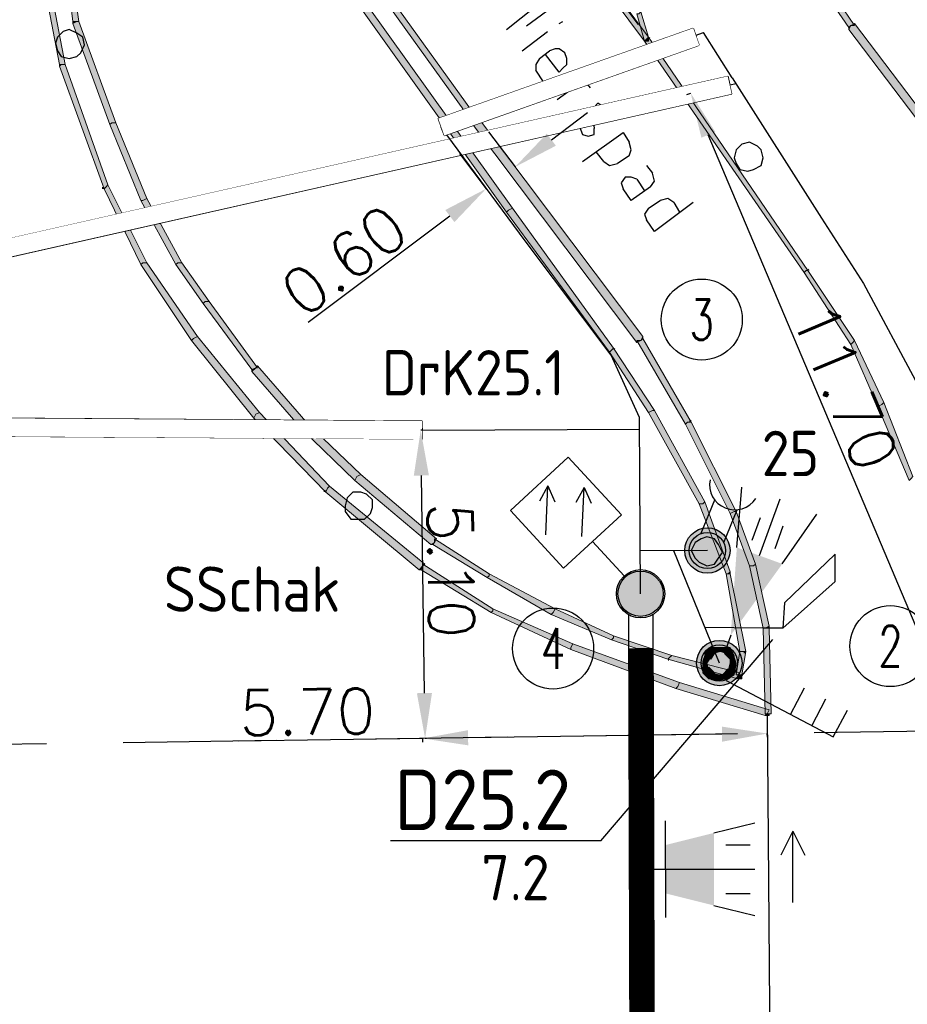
# Model space of a CAD drawing. Header units: millimetres. Extents: x -27 to 2301, y -256 to 766.
# Tile 57 of 97: x 243 to 258, y 85 to 101. Entities that reach past the tile are written whole.
import ezdxf
from ezdxf.enums import TextEntityAlignment as Align

# ---------------------------------------------------------------- set-up
doc = ezdxf.new("R2010")
doc.units = ezdxf.units.MM
doc.set_wipeout_variables(frame=1)
doc.linetypes.add('DASHED', pattern=[19.05, 12.7, -6.35])
doc.linetypes.add('LIJN1-1', pattern=[2, 1, -1])
for name, color, linetype in [('SIV-ONDERGROND-ALG', 251, 'Continuous'), ('SIV-TEKST-035', 2, 'Continuous'), ('SIV-VRI-DETECTIE', 4, 'Continuous'), ('SIV-VRI-KABEL', 3, 'Continuous'), ('SIV-VRI-LUSUITSLIJPER', 7, 'Continuous'), ('SIV-VRI-MAATVOERING', 7, 'Continuous'), ('SIV-VRI-MANTELBUIS', 1, 'Continuous'), ('SIV-VRI-WEGMEUBILAIR', 7, 'Continuous'), ('WEG-XX-TEKST25', 2, 'Continuous')]:
    doc.layers.add(name, color=color, linetype=linetype)
doc.styles.add('ISO', font='ISO.shx')
doc.styles.add('ROMANS', font='romans.shx', dxfattribs={"width": 0.7})
doc.styles.get("Standard").update_dxf_attribs({"font": 'txt.shx'})
doc.dimstyles.get("Standard").update_dxf_attribs({"dimtxt": 0.18, "dimasz": 0.18, "dimexe": 0.18, "dimexo": 0.0625, "dimgap": 0.09, "dimtad": 0, "dimtih": 1, "dimtoh": 1, "dimzin": 0, "dimdsep": 46, "dimtxsty": 'Standard', "dimcen": 0.09, "dimadec": 0, "dimazin": 0, "dimtfac": 1, "dimtofl": 0, "dimtmove": 0, "dimatfit": 3, "dimfxl": 1, "dimtolj": 1, "dimtzin": 0, "dimarcsym": 0})

# ---------------------------------------------------------------- blocks, each defined once
blk = doc.blocks.new('161')
blk.add_circle((0, 0), 750)
at = {"style": 'ROMANS', "width": 0.7}
blk.add_attdef('MASTNR', text='', height=750, dxfattribs=at).set_placement((0, 0), align=Align.MIDDLE)
blk = doc.blocks.new('*U10')
at = {"color": 0}
for points in [[(0.346, 0.2), (18.55, 0.2)], [(0.346, -0.2), (18.55, -0.2)]]:
    blk.add_lwpolyline(points, dxfattribs=at)
at = {"color": 0, "linetype": 'LIJN1-1', "ltscale": 0.9, "const_width": 0.4}
blk.add_lwpolyline([(0.9, 0), (17.997, 0)], dxfattribs=at)
at = {"color": 0}
blk.add_circle((0, 0), 0.4, dxfattribs=at)
blk = doc.blocks.new('MAST')
at = {"layer": 'SIV-VRI-WEGMEUBILAIR'}
blk.add_circle((0, 0), 0.3, dxfattribs=at)
blk = doc.blocks.new('DRKM')
at = {"layer": 'SIV-VRI-WEGMEUBILAIR'}
for p, q in [((0.225, 0.203), (0.823, 0.203)), ((0.225, -0.205), (0.811, -0.205))]:
    blk.add_line(p, q, dxfattribs=at)
blk.add_circle((0, 0), 0.3, dxfattribs=at)
blk.add_arc((1.179, -0.011), 0.416, 101.0729, 258.884, dxfattribs=at)
blk = doc.blocks.new('20LNT')
at = {"layer": 'SIV-VRI-WEGMEUBILAIR'}
for p, q in [((1.597, 0.4), (2.563, 0.659)), ((1.797, 0.2), (2.197, 0.2)), ((0.197, 0), (0, 0)), ((1.597, 0), (2.597, 0)), ((1.797, -0.2), (2.197, -0.2)), ((1.597, -0.4), (2.563, -0.659))]:
    blk.add_line(p, q, dxfattribs=at)
blk.add_solid([(0.197, 0), (1.597, 0.4), (1.597, -0.4)], dxfattribs=at)
blk = doc.blocks.new('SECLNT')
at = {"layer": 'SIV-VRI-WEGMEUBILAIR'}
for p, q in [((1.2, 0), (1.2, 0.5)), ((1.6, 0), (1.6, 0.5)), ((2, 0), (2, 0.5)), ((0, 0), (2, 0))]:
    blk.add_line(p, q, dxfattribs=at)
blk = doc.blocks.new('30LNTSRA')
at = {"layer": 'SIV-VRI-WEGMEUBILAIR'}
for p, q in [((0.2, 0), (0.2, 0.8)), ((1, 0.6), (1.679, 0.769)), ((2.305, 0.628), (2.105, 0.23)), ((2.305, 0.628), (2.505, 0.23)), ((2.305, -0.552), (2.305, 0.607)), ((1.2, 0.4), (1.6, 0.4)), ((0, 0), (1.675, 0)), ((0.2, 0), (0.2, -0.8)), ((1.2, -0.4), (1.6, -0.4)), ((1, -0.6), (1.679, -0.769))]:
    blk.add_line(p, q, dxfattribs=at)
blk.add_solid([(0.2, 0.4), (0.2, -0.4), (1, 0.6), (1, -0.6)], dxfattribs=at)
blk = doc.blocks.new('SSCHAK')
at = {"layer": 'SIV-VRI-WEGMEUBILAIR'}
for p, q in [((0.774, 0.65), (2.074, 0.65)), ((0.774, -0.65), (0.774, 0.65)), ((1.377, 0.494), (1.952, -0.082)), ((2.074, -0.65), (2.074, 0.65)), ((1.952, -0.082), (1.859, 0.191)), ((0.774, 0), (0, 0)), ((0.954, 0.071), (1.529, -0.504)), ((1.952, -0.082), (1.68, 0.012)), ((1.529, -0.504), (1.436, -0.232)), ((1.529, -0.504), (1.257, -0.411)), ((0.774, -0.65), (2.074, -0.65))]:
    blk.add_line(p, q, dxfattribs=at)
blk = doc.blocks.new('*D44')
at = {"layer": 'Defpoints', "color": 0}
for p in [(255.316, 89.013), (249.617, 88.932), (249.617, 88.932)]:
    blk.add_point(p, dxfattribs=at)
at = {"layer": 'SIV-VRI-MAATVOERING', "color": 0, "lineweight": -2}
for p, q in [((254.566, 89.003), (250.367, 88.943)), ((255.317, 88.951), (255.316, 89.013)), ((249.617, 88.932), (246.562, 88.889)), ((249.618, 88.87), (249.617, 88.932))]:
    blk.add_line(p, q, dxfattribs=at)
at = {"layer": 'SIV-VRI-MAATVOERING', "color": 0}
for points in [[(254.565, 89.128), (254.568, 88.878), (255.316, 89.013)], [(250.365, 89.068), (250.369, 88.818), (249.617, 88.932)]]:
    blk.add_solid(points, dxfattribs=at)
at = {"layer": 'SIV-VRI-MAATVOERING', "color": 0, "insert": (247.708, 89.37), "char_height": 0.75, "attachment_point": 5, "rotation": 0.8146}
blk.add_mtext('\\A1;5.70', dxfattribs=at)
blk = doc.blocks.new('*D45')
at = {"layer": 'Defpoints', "color": 0}
for p in [(249.544, 94.032), (249.583, 94.032), (249.617, 88.932)]:
    blk.add_point(p, dxfattribs=at)
at = {"layer": 'SIV-VRI-MAATVOERING', "color": 0, "lineweight": -2}
for p, q in [((249.607, 94.033), (249.583, 94.032)), ((249.645, 89.683), (249.594, 93.282)), ((249.679, 88.933), (249.656, 88.933))]:
    blk.add_line(p, q, dxfattribs=at)
at = {"layer": 'SIV-VRI-MAATVOERING', "color": 0}
for points in [[(249.719, 93.284), (249.469, 93.281), (249.583, 94.032)], [(249.77, 89.685), (249.52, 89.681), (249.656, 88.933)]]:
    blk.add_solid(points, dxfattribs=at)
at = {"layer": 'SIV-VRI-MAATVOERING', "color": 0, "insert": (250.081, 91.711), "char_height": 0.75, "attachment_point": 5, "rotation": 270.8146}
blk.add_mtext('\\A1;5.10', dxfattribs=at)
blk = doc.blocks.new('*D69')
at = {"layer": 'Defpoints', "color": 0}
for p in [(250.668, 99.021), (250.189, 98.66), (251.144, 98.388)]:
    blk.add_point(p, dxfattribs=at)
at = {"layer": 'SIV-VRI-LUSUITSLIJPER', "color": 0, "lineweight": -2}
for p, q in [((251.744, 98.839), (252.343, 99.289)), ((250.706, 98.971), (251.144, 98.388)), ((250.226, 98.61), (250.665, 98.027)), ((250.066, 97.576), (247.724, 95.815))]:
    blk.add_line(p, q, dxfattribs=at)
at = {"layer": 'SIV-VRI-LUSUITSLIJPER', "color": 0}
for points in [[(251.669, 98.938), (251.819, 98.739), (251.144, 98.388)], [(249.99, 97.676), (250.141, 97.476), (250.665, 98.027)]]:
    blk.add_solid(points, dxfattribs=at)
at = {"layer": 'SIV-VRI-LUSUITSLIJPER', "color": 0, "insert": (248.316, 96.842), "char_height": 0.75, "attachment_point": 5, "rotation": 36.9509}
blk.add_mtext('\\A1;0.60', dxfattribs=at)
blk = doc.blocks.new('*D70')
at = {"layer": 'Defpoints', "color": 0}
for p in [(253.93, 99.561), (254.049, 99.611), (258.362, 89.057)]:
    blk.add_point(p, dxfattribs=at)
at = {"layer": 'SIV-VRI-MAATVOERING', "color": 0, "lineweight": -2}
for p, q in [((253.987, 99.585), (254.049, 99.611)), ((258.19, 89.798), (254.341, 98.92)), ((258.419, 89.081), (258.481, 89.107))]:
    blk.add_line(p, q, dxfattribs=at)
at = {"layer": 'SIV-VRI-MAATVOERING', "color": 0}
for points in [[(254.456, 98.969), (254.226, 98.872), (254.049, 99.611)], [(258.305, 89.847), (258.075, 89.749), (258.481, 89.107)]]:
    blk.add_solid(points, dxfattribs=at)
at = {"layer": 'SIV-VRI-MAATVOERING', "color": 0, "insert": (256.601, 94.76), "char_height": 0.75, "attachment_point": 5, "rotation": 292.8764}
blk.add_mtext('\\A1;11.70', dxfattribs=at)
blk = doc.blocks.new('*D84')
at = {"layer": 'Defpoints', "color": 0}
for p in [(253.206, 102.114), (253.891, 101.194), (253.223, 100.696)]:
    blk.add_point(p, dxfattribs=at)
at = {"layer": 'SIV-VRI-MAATVOERING', "color": 0, "lineweight": -2}
for p, q in [((253.807, 102.563), (256.206, 104.351)), ((253.854, 101.245), (253.206, 102.114)), ((253.186, 100.746), (252.537, 101.616)), ((251.936, 101.167), (251.335, 100.719))]:
    blk.add_line(p, q, dxfattribs=at)
at = {"layer": 'SIV-VRI-MAATVOERING', "color": 0}
for points in [[(253.732, 102.663), (253.882, 102.462), (253.206, 102.114)], [(251.861, 101.268), (252.011, 101.067), (252.537, 101.616)]]:
    blk.add_solid(points, dxfattribs=at)
at = {"layer": 'SIV-VRI-MAATVOERING', "color": 0, "insert": (255.054, 104.073), "char_height": 0.75, "attachment_point": 5, "rotation": 36.7106}
blk.add_mtext('\\A1;0.80', dxfattribs=at)

msp = doc.modelspace()

# ---------------------------------------------------------------- hatches: boundary and pattern name
at = {"layer": 'SIV-ONDERGROND-ALG'}
h = msp.add_hatch(color=256, dxfattribs=at)
h.dxf.hatch_style = 2
h.paths.add_polyline_path([(253.319, 100.503), (253.352, 100.535), (249.234, 106.068), (249.17, 106.068), (249.138, 106.035), (253.287, 100.471)])
h = msp.add_hatch(color=256, dxfattribs=at)
h.dxf.hatch_style = 2
h.paths.add_polyline_path([(247.047, 103.945), (246.983, 103.945), (250.425, 99.152), (250.457, 99.184), (250.521, 99.184), (247.079, 103.977)])
h = msp.add_hatch(color=256, dxfattribs=at)
h.dxf.hatch_style = 2
h.paths.add_polyline_path([(256.697, 100.728), (256.761, 100.728), (255.41, 102.722), (255.346, 102.69), (255.314, 102.658), (256.665, 100.696)])
h = msp.add_hatch(color=256, dxfattribs=at)
h.dxf.hatch_style = 2
h.paths.add_polyline_path([(247.626, 102.497), (247.562, 102.465), (251.004, 97.64), (251.036, 97.672), (251.1, 97.705), (247.658, 102.529)])
h = msp.add_hatch(color=256, dxfattribs=at)
h.dxf.hatch_style = 2
h.paths.add_polyline_path([(243.895, 100.793), (243.927, 100.793), (243.702, 102.369), (243.638, 102.369), (243.831, 100.793)])
h = msp.add_hatch(color=256, dxfattribs=at)
h.dxf.hatch_style = 2
h.paths.add_polyline_path([(243.638, 100.085), (243.702, 100.085), (243.284, 102.272), (243.187, 102.272), (243.606, 100.085)])
h = msp.add_hatch(color=256, dxfattribs=at)
h.dxf.hatch_style = 2
h.paths.add_polyline_path([(253.191, 100.921), (253.159, 100.921), (253.287, 100.471), (253.319, 100.503), (253.352, 100.535), (253.223, 100.953)])
h = msp.add_hatch(color=256, dxfattribs=at)
h.dxf.hatch_style = 2
h.paths.add_polyline_path([(244.474, 99.12), (244.538, 99.12), (243.927, 100.793), (243.895, 100.793), (243.831, 100.76), (244.442, 99.088)])
h = msp.add_hatch(color=256, dxfattribs=at)
h.dxf.hatch_style = 2
h.paths.add_polyline_path([(243.831, 100.76), (243.831, 100.793), (243.895, 100.793)])
h = msp.add_hatch(color=256, dxfattribs=at)
h.dxf.hatch_style = 2
h.paths.add_polyline_path([(258.305, 98.605), (258.369, 98.637), (256.761, 100.76), (256.697, 100.728), (256.665, 100.664), (258.273, 98.541)])
h = msp.add_hatch(color=256, dxfattribs=at)
h.dxf.hatch_style = 2
h.paths.add_polyline_path([(256.665, 100.664), (256.665, 100.696), (256.697, 100.728)])
h = msp.add_hatch(color=256, dxfattribs=at)
h.dxf.hatch_style = 2
h.paths.add_polyline_path([(253.352, 100.535), (253.352, 100.471), (253.287, 100.471), (253.319, 100.503)])
h = msp.add_hatch(color=256, dxfattribs=at)
h.dxf.hatch_style = 2
h.paths.add_polyline_path([(255.957, 96.675), (255.989, 96.675), (253.352, 100.535), (253.319, 100.503), (253.287, 100.471), (255.925, 96.643)])
h = msp.add_hatch(color=256, dxfattribs=at)
h.dxf.hatch_style = 2
h.paths.add_polyline_path([(253.352, 100.535), (253.384, 100.535), (253.352, 100.503)])
h = msp.add_hatch(color=256, dxfattribs=at)
h.dxf.hatch_style = 2
h.paths.add_polyline_path([(244.378, 98.058), (244.41, 98.091), (243.702, 100.085), (243.638, 100.085), (243.606, 100.053), (244.345, 98.026)])
h = msp.add_hatch(color=256, dxfattribs=at)
h.dxf.hatch_style = 2
h.paths.add_polyline_path([(243.606, 100.053), (243.606, 100.085), (243.638, 100.085)])
h = msp.add_hatch(color=256, dxfattribs=at)
h.dxf.hatch_style = 2
h.paths.add_polyline_path([(250.457, 99.184), (250.425, 99.12), (253.159, 95.485), (253.223, 95.517), (253.255, 95.582), (250.521, 99.216)])
h = msp.add_hatch(color=256, dxfattribs=at)
h.dxf.hatch_style = 2
h.paths.add_polyline_path([(244.989, 97.833), (245.053, 97.865), (244.538, 99.12), (244.474, 99.12), (244.442, 99.088), (244.956, 97.833)])
h = msp.add_hatch(color=256, dxfattribs=at)
h.dxf.hatch_style = 2
h.paths.add_polyline_path([(250.425, 99.152), (250.425, 99.12), (250.457, 99.184)])
h = msp.add_hatch(color=256, dxfattribs=at)
h.dxf.hatch_style = 2
h.paths.add_polyline_path([(244.989, 96.804), (245.053, 96.804), (244.41, 98.091), (244.378, 98.058), (244.345, 98.026), (244.956, 96.772)])
h = msp.add_hatch(color=256, dxfattribs=at)
h.dxf.hatch_style = 2
h.paths.add_polyline_path([(244.313, 98.026), (244.313, 98.058), (244.345, 98.058), (244.345, 98.026)])
h = msp.add_hatch(color=256, dxfattribs=at)
h.dxf.hatch_style = 2
h.paths.add_polyline_path([(245.568, 96.804), (245.632, 96.804), (245.053, 97.865), (244.989, 97.833), (244.956, 97.833), (245.535, 96.772)])
h = msp.add_hatch(color=256, dxfattribs=at)
h.dxf.hatch_style = 2
h.paths.add_polyline_path([(251.036, 97.672), (251.004, 97.64), (252.708, 95.324), (252.74, 95.357), (252.773, 95.389), (251.1, 97.705)])
h = msp.add_hatch(color=256, dxfattribs=at)
h.dxf.hatch_style = 2
h.paths.add_polyline_path([(245.825, 95.55), (245.889, 95.582), (245.053, 96.804), (244.989, 96.804), (244.956, 96.772), (245.793, 95.517)])
h = msp.add_hatch(color=256, dxfattribs=at)
h.dxf.hatch_style = 2
h.paths.add_polyline_path([(246.018, 96.161), (246.082, 96.161), (245.632, 96.804), (245.568, 96.804), (245.535, 96.772), (245.986, 96.129)])
h = msp.add_hatch(color=256, dxfattribs=at)
h.dxf.hatch_style = 2
h.paths.add_polyline_path([(256.729, 95.485), (256.761, 95.517), (255.989, 96.675), (255.957, 96.675), (255.925, 96.643), (256.697, 95.453)])
h = msp.add_hatch(color=256, dxfattribs=at)
h.dxf.hatch_style = 2
h.paths.add_polyline_path([(255.989, 96.675), (255.989, 96.708), (256.021, 96.675)])
h = msp.add_hatch(color=256, dxfattribs=at)
h.dxf.hatch_style = 2
h.paths.add_polyline_path([(246.854, 95.067), (246.886, 95.067), (246.082, 96.161), (246.018, 96.161), (245.986, 96.129), (246.79, 95.035)])
h = msp.add_hatch(color=256, dxfattribs=at)
h.dxf.hatch_style = 2
h.paths.add_polyline_path([(246.854, 94.295), (246.919, 94.327), (245.889, 95.582), (245.825, 95.55), (245.793, 95.517), (246.822, 94.231)])
h = msp.add_hatch(color=256, dxfattribs=at)
h.dxf.hatch_style = 2
h.paths.add_polyline_path([(253.223, 95.517), (253.159, 95.517), (253.963, 94.134), (253.995, 94.167), (254.059, 94.167), (253.255, 95.55)])
h = msp.add_hatch(color=256, dxfattribs=at)
h.dxf.hatch_style = 2
h.paths.add_polyline_path([(253.255, 95.582), (253.255, 95.55), (253.223, 95.517)])
h = msp.add_hatch(color=256, dxfattribs=at)
h.dxf.hatch_style = 2
h.paths.add_polyline_path([(257.211, 94.456), (257.244, 94.488), (256.761, 95.517), (256.729, 95.485), (256.697, 95.453), (257.147, 94.424)])
h = msp.add_hatch(color=256, dxfattribs=at)
h.dxf.hatch_style = 2
h.paths.add_polyline_path([(252.74, 95.357), (252.708, 95.324), (253.352, 94.327), (253.416, 94.359), (253.448, 94.359), (252.773, 95.389)])
h = msp.add_hatch(color=256, dxfattribs=at)
h.dxf.hatch_style = 2
h.paths.add_polyline_path([(252.773, 95.389), (252.805, 95.389), (252.773, 95.357)])
h = msp.add_hatch(color=256, dxfattribs=at)
h.dxf.hatch_style = 2
h.paths.add_polyline_path([(247.691, 94.102), (247.723, 94.134), (246.886, 95.099), (246.854, 95.067), (246.79, 95.003), (247.626, 94.038)])
h = msp.add_hatch(color=256, dxfattribs=at)
h.dxf.hatch_style = 2
h.paths.add_polyline_path([(246.79, 95.003), (246.79, 95.035), (246.854, 95.067)])
h = msp.add_hatch(color=256, dxfattribs=at)
h.dxf.hatch_style = 2
h.paths.add_polyline_path([(253.416, 94.359), (253.352, 94.327), (254.188, 92.816), (254.252, 92.816), (254.284, 92.848), (253.448, 94.359)])
h = msp.add_hatch(color=256, dxfattribs=at)
h.dxf.hatch_style = 2
h.paths.add_polyline_path([(257.694, 93.234), (257.726, 93.266), (257.244, 94.488), (257.211, 94.456), (257.147, 94.424), (257.662, 93.202)])
h = msp.add_hatch(color=256, dxfattribs=at)
h.dxf.hatch_style = 2
h.paths.add_polyline_path([(248.044, 93.073), (248.077, 93.105), (246.919, 94.327), (246.854, 94.295), (246.822, 94.231), (248.012, 93.009)])
h = msp.add_hatch(color=256, dxfattribs=at)
h.dxf.hatch_style = 2
h.paths.add_polyline_path([(253.995, 94.167), (253.963, 94.134), (254.703, 92.655), (254.767, 92.687), (254.799, 92.687), (254.059, 94.167)])
h = msp.add_hatch(color=256, dxfattribs=at)
h.dxf.hatch_style = 2
h.paths.add_polyline_path([(254.027, 94.167), (254.027, 94.199), (254.059, 94.199), (254.059, 94.167)])
h = msp.add_hatch(color=256, dxfattribs=at)
h.dxf.hatch_style = 2
h.paths.add_polyline_path([(248.527, 93.266), (248.591, 93.298), (247.723, 94.134), (247.691, 94.102), (247.626, 94.038), (248.495, 93.202)])
h = msp.add_hatch(color=256, dxfattribs=at)
h.dxf.hatch_style = 2
h.paths.add_polyline_path([(247.626, 94.038), (247.626, 94.07), (247.658, 94.038)])
h = msp.add_hatch(color=256, dxfattribs=at)
h.dxf.hatch_style = 2
h.paths.add_polyline_path([(249.813, 92.172), (249.846, 92.237), (248.591, 93.298), (248.527, 93.266), (248.495, 93.202), (249.749, 92.14)])
h = msp.add_hatch(color=256, dxfattribs=at)
h.dxf.hatch_style = 2
h.paths.add_polyline_path([(247.98, 93.009), (247.98, 93.041), (248.012, 93.041), (248.012, 93.009)])
h = msp.add_hatch(color=256, dxfattribs=at)
h.dxf.hatch_style = 2
h.paths.add_polyline_path([(249.62, 91.786), (249.653, 91.818), (248.077, 93.105), (248.044, 93.073), (248.012, 93.009), (249.556, 91.722)])
h = msp.add_hatch(color=256, dxfattribs=at)
h.dxf.hatch_style = 2
h.paths.add_polyline_path([(254.252, 92.816), (254.188, 92.816), (254.638, 91.658), (254.67, 91.658), (254.703, 91.69), (254.284, 92.848)])
h = msp.add_hatch(color=256, dxfattribs=at)
h.dxf.hatch_style = 2
h.paths.add_polyline_path([(254.767, 92.687), (254.703, 92.655), (255.024, 91.786), (255.088, 91.786), (255.121, 91.818), (254.799, 92.687)])
h = msp.add_hatch(color=256, dxfattribs=at)
h.dxf.hatch_style = 2
h.paths.add_polyline_path([(250.714, 91.625), (250.714, 91.658), (249.813, 92.237), (249.813, 92.172), (249.781, 92.14), (250.682, 91.593)])
h = msp.add_hatch(color=256, dxfattribs=at)
h.dxf.hatch_style = 2
h.paths.add_polyline_path([(249.781, 92.14), (249.749, 92.14), (249.813, 92.172)])
h = msp.add_hatch(color=256, dxfattribs=at)
h.dxf.hatch_style = 2
h.paths.add_polyline_path([(249.588, 91.722), (249.556, 91.722), (249.62, 91.786)])
h = msp.add_hatch(color=256, dxfattribs=at)
h.dxf.hatch_style = 2
h.paths.add_polyline_path([(250.778, 91.046), (250.778, 91.079), (249.62, 91.818), (249.62, 91.786), (249.588, 91.722), (250.746, 91.014)])
h = msp.add_hatch(color=256, dxfattribs=at)
h.dxf.hatch_style = 2
h.paths.add_polyline_path([(255.088, 91.786), (255.024, 91.786), (255.249, 90.757), (255.281, 90.757), (255.346, 90.789), (255.121, 91.818)])
h = msp.add_hatch(color=256, dxfattribs=at)
h.dxf.hatch_style = 2
h.paths.add_polyline_path([(251.775, 91.014), (251.808, 91.079), (250.714, 91.658), (250.714, 91.625), (250.682, 91.593), (251.743, 90.982)])
h = msp.add_hatch(color=256, dxfattribs=at)
h.dxf.hatch_style = 2
h.paths.add_polyline_path([(254.67, 91.658), (254.638, 91.658), (254.863, 90.371), (254.96, 90.371), (254.703, 91.658)])
h = msp.add_hatch(color=256, dxfattribs=at)
h.dxf.hatch_style = 2
h.paths.add_polyline_path([(254.703, 91.69), (254.703, 91.658), (254.67, 91.658)])
h = msp.add_hatch(color=256, dxfattribs=at)
h.dxf.hatch_style = 2
h.paths.add_polyline_path([(252.065, 90.435), (252.097, 90.5), (250.778, 91.079), (250.778, 91.046), (250.746, 91.014), (252.065, 90.403)])
h = msp.add_hatch(color=256, dxfattribs=at)
h.dxf.hatch_style = 2
h.paths.add_polyline_path([(252.773, 90.596), (252.773, 90.628), (251.808, 91.079), (251.775, 91.014), (251.743, 90.982), (252.74, 90.564)])
h = msp.add_hatch(color=256, dxfattribs=at)
h.dxf.hatch_style = 2
h.paths.add_polyline_path([(255.281, 90.757), (255.249, 90.757), (255.281, 89.342), (255.378, 89.342), (255.346, 90.757)])
h = msp.add_hatch(color=256, dxfattribs=at)
h.dxf.hatch_style = 2
h.paths.add_polyline_path([(255.346, 90.789), (255.346, 90.757), (255.281, 90.757)])
h = msp.add_hatch(color=256, dxfattribs=at)
h.dxf.hatch_style = 2
h.paths.add_polyline_path([(253.705, 90.275), (253.738, 90.307), (252.773, 90.628), (252.773, 90.596), (252.74, 90.564), (253.673, 90.242)])
h = msp.add_hatch(color=256, dxfattribs=at)
h.dxf.hatch_style = 2
h.paths.add_polyline_path([(253.834, 89.792), (253.866, 89.856), (252.097, 90.5), (252.065, 90.435), (252.065, 90.403), (253.802, 89.76)])
h = msp.add_hatch(color=256, dxfattribs=at)
h.dxf.hatch_style = 2
h.paths.add_polyline_path([(254.413, 90.371), (254.381, 90.435), (254.284, 90.339), (254.317, 90.307), (254.381, 90.242), (254.445, 90.339)])
h = msp.add_hatch(color=256, dxfattribs=at)
h.dxf.hatch_style = 2
h.paths.add_polyline_path([(254.413, 90.435), (254.381, 90.435), (254.413, 90.371)])
h = msp.add_hatch(color=256, dxfattribs=at)
h.dxf.hatch_style = 2
h.paths.add_polyline_path([(254.542, 90.403), (254.542, 90.435), (254.413, 90.435), (254.413, 90.339), (254.542, 90.371)])
h = msp.add_hatch(color=256, dxfattribs=at)
h.dxf.hatch_style = 2
h.paths.add_polyline_path([(254.638, 90.371), (254.638, 90.435), (254.542, 90.435), (254.542, 90.371), (254.638, 90.339)])
h = msp.add_hatch(color=256, dxfattribs=at)
h.dxf.hatch_style = 2
h.paths.add_polyline_path([(254.735, 90.275), (254.767, 90.307), (254.703, 90.435), (254.638, 90.371), (254.606, 90.339), (254.703, 90.242)])
h = msp.add_hatch(color=256, dxfattribs=at)
h.dxf.hatch_style = 2
h.paths.add_polyline_path([(254.703, 90.435), (254.638, 90.435), (254.638, 90.371)])
h = msp.add_hatch(color=256, dxfattribs=at)
h.dxf.hatch_style = 2
h.paths.add_polyline_path([(254.831, 89.985), (254.863, 90.017), (253.738, 90.307), (253.705, 90.275), (253.673, 90.242), (254.831, 89.921)])
h = msp.add_hatch(color=256, dxfattribs=at)
h.dxf.hatch_style = 2
h.paths.add_polyline_path([(254.317, 90.307), (254.284, 90.307), (254.252, 90.21), (254.284, 90.178), (254.317, 90.178), (254.381, 90.275)])
h = msp.add_hatch(color=256, dxfattribs=at)
h.dxf.hatch_style = 2
h.paths.add_polyline_path([(254.284, 90.339), (254.284, 90.307), (254.317, 90.307)])
h = msp.add_hatch(color=256, dxfattribs=at)
h.dxf.hatch_style = 2
h.paths.add_polyline_path([(254.767, 90.178), (254.799, 90.178), (254.767, 90.275), (254.703, 90.275), (254.703, 90.178)])
h = msp.add_hatch(color=256, dxfattribs=at)
h.dxf.hatch_style = 2
h.paths.add_polyline_path([(254.767, 90.275), (254.767, 90.307), (254.735, 90.275)])
h = msp.add_hatch(color=256, dxfattribs=at)
h.dxf.hatch_style = 2
h.paths.add_polyline_path([(254.896, 90.371), (254.863, 90.371), (254.799, 89.985), (254.896, 89.985), (254.96, 90.371)])
h = msp.add_hatch(color=256, dxfattribs=at)
h.dxf.hatch_style = 2
h.paths.add_polyline_path([(254.928, 90.371), (254.96, 90.371), (254.96, 90.339), (254.928, 90.339)])
h = msp.add_hatch(color=256, dxfattribs=at)
h.dxf.hatch_style = 2
h.paths.add_polyline_path([(253.673, 90.242), (253.705, 90.242), (253.673, 90.21)])
h = msp.add_hatch(color=256, dxfattribs=at)
h.dxf.hatch_style = 2
h.paths.add_polyline_path([(254.252, 90.21), (254.252, 90.178), (254.284, 90.178)])
h = msp.add_hatch(color=256, dxfattribs=at)
h.dxf.hatch_style = 2
h.paths.add_polyline_path([(254.284, 90.178), (254.252, 90.178), (254.252, 90.049), (254.349, 90.049), (254.317, 90.178)])
h = msp.add_hatch(color=256, dxfattribs=at)
h.dxf.hatch_style = 2
h.paths.add_polyline_path([(254.317, 90.049), (254.252, 90.017), (254.349, 89.921), (254.381, 89.985), (254.445, 90.017), (254.349, 90.114)])
h = msp.add_hatch(color=256, dxfattribs=at)
h.dxf.hatch_style = 2
h.paths.add_polyline_path([(254.703, 90.049), (254.767, 90.017), (254.799, 90.146), (254.767, 90.178), (254.703, 90.178), (254.67, 90.049)])
h = msp.add_hatch(color=256, dxfattribs=at)
h.dxf.hatch_style = 2
h.paths.add_polyline_path([(254.799, 90.146), (254.799, 90.178), (254.767, 90.178)])
h = msp.add_hatch(color=256, dxfattribs=at)
h.dxf.hatch_style = 2
h.paths.add_polyline_path([(254.252, 90.049), (254.252, 90.017), (254.317, 90.049)])
h = msp.add_hatch(color=256, dxfattribs=at)
h.dxf.hatch_style = 2
h.paths.add_polyline_path([(254.349, 89.921), (254.381, 89.921), (254.381, 89.985)])
h = msp.add_hatch(color=256, dxfattribs=at)
h.dxf.hatch_style = 2
h.paths.add_polyline_path([(254.381, 89.985), (254.381, 89.921), (254.477, 89.889), (254.51, 89.921), (254.51, 89.985), (254.413, 90.017)])
h = msp.add_hatch(color=256, dxfattribs=at)
h.dxf.hatch_style = 2
h.paths.add_polyline_path([(254.51, 89.921), (254.51, 89.889), (254.638, 89.921), (254.638, 89.985), (254.51, 89.985)])
h = msp.add_hatch(color=256, dxfattribs=at)
h.dxf.hatch_style = 2
h.paths.add_polyline_path([(254.638, 89.953), (254.67, 89.921), (254.767, 89.985), (254.703, 90.049), (254.67, 90.082), (254.574, 89.985)])
h = msp.add_hatch(color=256, dxfattribs=at)
h.dxf.hatch_style = 2
h.paths.add_polyline_path([(254.638, 89.921), (254.67, 89.921), (254.638, 89.953)])
h = msp.add_hatch(color=256, dxfattribs=at)
h.dxf.hatch_style = 2
h.paths.add_polyline_path([(254.767, 89.985), (254.767, 90.017), (254.703, 90.049)])
h = msp.add_hatch(color=256, dxfattribs=at)
h.dxf.hatch_style = 2
h.paths.add_polyline_path([(254.896, 89.985), (254.896, 89.921), (254.831, 89.921), (254.831, 89.985)])
h = msp.add_hatch(color=256, dxfattribs=at)
h.dxf.hatch_style = 2
h.paths.add_polyline_path([(255.314, 89.342), (255.346, 89.406), (253.866, 89.856), (253.834, 89.792), (253.802, 89.76), (255.281, 89.31)])
h = msp.add_hatch(color=256, dxfattribs=at)
h.dxf.hatch_style = 2
h.paths.add_polyline_path([(254.477, 89.889), (254.51, 89.889), (254.51, 89.921)])
h = msp.add_hatch(color=256, dxfattribs=at)
h.dxf.hatch_style = 2
h.paths.add_polyline_path([(255.378, 89.342), (255.346, 89.342), (255.346, 89.31), (255.281, 89.31), (255.314, 89.342)])
at = {"layer": 'SIV-VRI-MAATVOERING'}
h = msp.add_hatch(color=256, dxfattribs=at)
edge = h.paths.add_edge_path()
edge.add_arc((254.325, 92.042), 0.375, 0, 360)
h = msp.add_hatch(color=256, dxfattribs=at)
edge = h.paths.add_edge_path()
edge.add_arc((253.22, 91.326), 0.375, 0, 360)
h = msp.add_hatch(color=256, dxfattribs=at)
edge = h.paths.add_edge_path()
edge.add_arc((254.523, 90.18), 0.375, 0, 360)

# ---------------------------------------------------------------- linework, layer by layer
at = {"layer": 'SIV-ONDERGROND-ALG', "lineweight": 5}
for points in [[(253.319, 100.503), (253.352, 100.535), (249.234, 106.068), (249.17, 106.068), (249.138, 106.035), (253.287, 100.471), (253.319, 100.503)], [(247.047, 103.945), (246.983, 103.945), (250.425, 99.152), (250.457, 99.184), (250.521, 99.184), (247.079, 103.977), (247.047, 103.945)], [(256.697, 100.728), (256.761, 100.728), (255.41, 102.722), (255.346, 102.69), (255.314, 102.658), (256.665, 100.696), (256.697, 100.728)], [(247.626, 102.497), (247.562, 102.465), (251.004, 97.64), (251.036, 97.672), (251.1, 97.705), (247.658, 102.529), (247.626, 102.497)], [(243.895, 100.793), (243.927, 100.793), (243.702, 102.369), (243.638, 102.369), (243.831, 100.793), (243.895, 100.793)], [(243.638, 100.085), (243.702, 100.085), (243.284, 102.272), (243.187, 102.272), (243.606, 100.085), (243.638, 100.085)], [(253.191, 100.921), (253.159, 100.921), (253.287, 100.471), (253.319, 100.503), (253.352, 100.535), (253.223, 100.953), (253.191, 100.921)], [(244.474, 99.12), (244.538, 99.12), (243.927, 100.793), (243.895, 100.793), (243.831, 100.76), (244.442, 99.088), (244.474, 99.12)], [(243.831, 100.76), (243.831, 100.793)], [(258.305, 98.605), (258.369, 98.637), (256.761, 100.76), (256.697, 100.728), (256.665, 100.664), (258.273, 98.541), (258.305, 98.605)], [(256.665, 100.664), (256.665, 100.696)], [(253.352, 100.535), (253.352, 100.471), (253.287, 100.471), (253.287, 100.471)], [(255.957, 96.675), (255.989, 96.675), (253.352, 100.535), (253.319, 100.503), (253.287, 100.471), (255.925, 96.643), (255.957, 96.675)], [(244.378, 98.058), (244.41, 98.091), (243.702, 100.085), (243.638, 100.085), (243.606, 100.053), (244.345, 98.026), (244.378, 98.058)], [(243.606, 100.053), (243.606, 100.085)], [(250.457, 99.184), (250.425, 99.12), (253.159, 95.485), (253.223, 95.517), (253.255, 95.582), (250.521, 99.216), (250.457, 99.184)], [(244.989, 97.833), (245.053, 97.865), (244.538, 99.12), (244.474, 99.12), (244.442, 99.088), (244.956, 97.833), (244.989, 97.833)], [(250.425, 99.152), (250.425, 99.12)], [(244.989, 96.804), (245.053, 96.804), (244.41, 98.091), (244.378, 98.058), (244.345, 98.026), (244.956, 96.772), (244.989, 96.804)], [(245.568, 96.804), (245.632, 96.804), (245.053, 97.865), (244.989, 97.833), (244.956, 97.833), (245.535, 96.772), (245.568, 96.804)], [(251.036, 97.672), (251.004, 97.64), (252.708, 95.324), (252.74, 95.357), (252.773, 95.389), (251.1, 97.705), (251.036, 97.672)], [(245.825, 95.55), (245.889, 95.582), (245.053, 96.804), (244.989, 96.804), (244.956, 96.772), (245.793, 95.517), (245.825, 95.55)], [(246.018, 96.161), (246.082, 96.161), (245.632, 96.804), (245.568, 96.804), (245.535, 96.772), (245.986, 96.129), (246.018, 96.161)], [(256.729, 95.485), (256.761, 95.517), (255.989, 96.675), (255.957, 96.675), (255.925, 96.643), (256.697, 95.453), (256.729, 95.485)], [(246.854, 95.067), (246.886, 95.067), (246.082, 96.161), (246.018, 96.161), (245.986, 96.129), (246.79, 95.035), (246.854, 95.067)], [(246.854, 94.295), (246.919, 94.327), (245.889, 95.582), (245.825, 95.55), (245.793, 95.517), (246.822, 94.231), (246.854, 94.295)], [(245.793, 95.517), (245.793, 95.517)], [(253.223, 95.517), (253.159, 95.517), (253.963, 94.134), (253.995, 94.167), (254.059, 94.167), (253.255, 95.55), (253.223, 95.517)], [(253.255, 95.582), (253.255, 95.55)], [(257.211, 94.456), (257.244, 94.488), (256.761, 95.517), (256.729, 95.485), (256.697, 95.453), (257.147, 94.424), (257.211, 94.456)], [(252.74, 95.357), (252.708, 95.324), (253.352, 94.327), (253.416, 94.359), (253.448, 94.359), (252.773, 95.389), (252.74, 95.357)], [(247.691, 94.102), (247.723, 94.134), (246.886, 95.099), (246.854, 95.067), (246.79, 95.003), (247.626, 94.038), (247.691, 94.102)], [(246.79, 95.003), (246.79, 95.035)], [(253.416, 94.359), (253.352, 94.327), (254.188, 92.816), (254.252, 92.816), (254.284, 92.848), (253.448, 94.359), (253.416, 94.359)], [(257.694, 93.234), (257.726, 93.266), (257.244, 94.488), (257.211, 94.456), (257.147, 94.424), (257.662, 93.202), (257.694, 93.234)], [(248.044, 93.073), (248.077, 93.105), (246.919, 94.327), (246.854, 94.295), (246.822, 94.231), (248.012, 93.009), (248.044, 93.073)], [(253.995, 94.167), (253.963, 94.134), (254.703, 92.655), (254.767, 92.687), (254.799, 92.687), (254.059, 94.167), (253.995, 94.167)], [(248.527, 93.266), (248.591, 93.298), (247.723, 94.134), (247.691, 94.102), (247.626, 94.038), (248.495, 93.202), (248.527, 93.266)], [(249.813, 92.172), (249.846, 92.237), (248.591, 93.298), (248.527, 93.266), (248.495, 93.202), (249.749, 92.14), (249.813, 92.172)], [(249.62, 91.786), (249.653, 91.818), (248.077, 93.105), (248.044, 93.073), (248.012, 93.009), (249.556, 91.722), (249.62, 91.786)], [(254.252, 92.816), (254.188, 92.816), (254.638, 91.658), (254.67, 91.658), (254.703, 91.69), (254.284, 92.848), (254.252, 92.816)], [(254.767, 92.687), (254.703, 92.655), (255.024, 91.786), (255.088, 91.786), (255.121, 91.818), (254.799, 92.687), (254.767, 92.687)], [(250.714, 91.625), (250.714, 91.658), (249.813, 92.237), (249.813, 92.172), (249.781, 92.14), (250.682, 91.593), (250.714, 91.625)], [(249.781, 92.14), (249.749, 92.14)], [(249.588, 91.722), (249.556, 91.722)], [(250.778, 91.046), (250.778, 91.079), (249.62, 91.818), (249.62, 91.786), (249.588, 91.722), (250.746, 91.014), (250.778, 91.046)], [(255.088, 91.786), (255.024, 91.786), (255.249, 90.757), (255.281, 90.757), (255.346, 90.789), (255.121, 91.818), (255.088, 91.786)], [(251.775, 91.014), (251.808, 91.079), (250.714, 91.658), (250.714, 91.625), (250.682, 91.593), (251.743, 90.982), (251.775, 91.014)], [(254.67, 91.658), (254.638, 91.658), (254.863, 90.371), (254.96, 90.371), (254.703, 91.658), (254.67, 91.658)], [(254.703, 91.69), (254.703, 91.658)], [(252.065, 90.435), (252.097, 90.5), (250.778, 91.079), (250.778, 91.046), (250.746, 91.014), (252.065, 90.403), (252.065, 90.435)], [(252.773, 90.596), (252.773, 90.628), (251.808, 91.079), (251.775, 91.014), (251.743, 90.982), (252.74, 90.564), (252.773, 90.596)], [(255.281, 90.757), (255.249, 90.757), (255.281, 89.342), (255.378, 89.342), (255.346, 90.757), (255.281, 90.757)], [(255.346, 90.789), (255.346, 90.757)], [(253.705, 90.275), (253.738, 90.307), (252.773, 90.628), (252.773, 90.596), (252.74, 90.564), (253.673, 90.242), (253.705, 90.275)], [(253.834, 89.792), (253.866, 89.856), (252.097, 90.5), (252.065, 90.435), (252.065, 90.403), (253.802, 89.76), (253.834, 89.792)], [(254.413, 90.371), (254.381, 90.435), (254.284, 90.339), (254.317, 90.307), (254.381, 90.242), (254.445, 90.339), (254.413, 90.371)], [(254.413, 90.435), (254.381, 90.435)], [(254.542, 90.403), (254.542, 90.435), (254.413, 90.435), (254.413, 90.339), (254.542, 90.371), (254.542, 90.403)], [(254.638, 90.371), (254.638, 90.435), (254.542, 90.435), (254.542, 90.371), (254.638, 90.339), (254.638, 90.371)], [(254.735, 90.275), (254.767, 90.307), (254.703, 90.435), (254.638, 90.371), (254.606, 90.339), (254.703, 90.242), (254.735, 90.275)], [(254.703, 90.435), (254.638, 90.435)], [(254.831, 89.985), (254.863, 90.017), (253.738, 90.307), (253.705, 90.275), (253.673, 90.242), (254.831, 89.921), (254.831, 89.985)], [(254.317, 90.307), (254.284, 90.307), (254.252, 90.21), (254.284, 90.178), (254.317, 90.178), (254.381, 90.275), (254.317, 90.307)], [(254.284, 90.339), (254.284, 90.307)], [(254.767, 90.178), (254.799, 90.178), (254.767, 90.275), (254.703, 90.275), (254.703, 90.178), (254.767, 90.178)], [(254.767, 90.275), (254.767, 90.307)], [(254.896, 90.371), (254.863, 90.371), (254.799, 89.985), (254.896, 89.985), (254.96, 90.371), (254.896, 90.371)], [(254.252, 90.21), (254.252, 90.178)], [(254.284, 90.178), (254.252, 90.178), (254.252, 90.049), (254.349, 90.049), (254.317, 90.178), (254.284, 90.178)], [(254.317, 90.049), (254.252, 90.017), (254.349, 89.921), (254.381, 89.985), (254.445, 90.017), (254.349, 90.114), (254.317, 90.049)], [(254.703, 90.049), (254.767, 90.017), (254.799, 90.146), (254.767, 90.178), (254.703, 90.178), (254.67, 90.049), (254.703, 90.049)], [(254.799, 90.146), (254.799, 90.178)], [(254.252, 90.049), (254.252, 90.017)], [(254.381, 89.985), (254.381, 89.921), (254.477, 89.889), (254.51, 89.921), (254.51, 89.985), (254.413, 90.017), (254.381, 89.985)], [(254.51, 89.921), (254.51, 89.889), (254.638, 89.921), (254.638, 89.985), (254.51, 89.985), (254.51, 89.921)], [(254.638, 89.953), (254.67, 89.921), (254.767, 89.985), (254.703, 90.049), (254.67, 90.082), (254.574, 89.985), (254.638, 89.953)], [(254.767, 89.985), (254.767, 90.017)], [(254.896, 89.985), (254.896, 89.921), (254.831, 89.921)], [(255.314, 89.342), (255.346, 89.406), (253.866, 89.856), (253.834, 89.792), (253.802, 89.76), (255.281, 89.31), (255.314, 89.342)], [(254.349, 89.921), (254.381, 89.921)], [(254.477, 89.889), (254.51, 89.889)], [(254.638, 89.921), (254.67, 89.921)], [(255.378, 89.342), (255.346, 89.342), (255.346, 89.31), (255.281, 89.31)]]:
    msp.add_lwpolyline(points, dxfattribs=at)
at = {"layer": 'SIV-ONDERGROND-ALG', "lineweight": 25}
for points in [[(251.004, 100.664), (251.486, 101.05)], [(251.872, 100.76), (251.936, 100.793)], [(244.024, 100.407), (243.992, 100.535), (243.895, 100.6), (243.766, 100.664), (243.67, 100.632), (243.573, 100.535), (243.541, 100.439), (243.573, 100.31), (243.638, 100.214), (243.766, 100.181), (243.895, 100.214), (243.959, 100.278), (244.024, 100.407)], [(251.261, 100.31), (251.679, 100.632)], [(251.55, 100.181), (251.711, 100.31)], [(251.936, 100.021), (251.872, 99.956), (251.647, 100.246)], [(251.936, 100.021), (252.001, 100.085), (252.001, 100.181), (251.968, 100.278), (251.872, 100.342), (251.808, 100.342), (251.711, 100.31)], [(251.55, 100.181), (251.486, 100.085), (251.486, 99.988)], [(251.615, 99.795), (251.486, 99.988)], [(251.84, 99.506), (252.515, 99.988)], [(252.226, 99.892), (252.387, 99.699)], [(252.708, 99.184), (252.612, 99.377), (252.515, 99.442), (252.451, 99.377), (252.419, 99.313), (252.451, 99.023)], [(252.161, 99.184), (252.258, 98.927)], [(252.258, 98.927), (252.354, 98.895), (252.451, 98.927), (252.451, 99.023)], [(252.258, 98.477), (252.933, 98.959), (253.03, 98.798)], [(253.03, 98.573), (253.062, 98.67), (253.03, 98.798)], [(255.249, 98.541), (255.217, 98.67), (255.153, 98.734), (255.024, 98.798), (254.896, 98.766), (254.799, 98.67), (254.767, 98.541), (254.799, 98.444), (254.863, 98.348), (254.992, 98.316), (255.088, 98.348), (255.217, 98.412), (255.249, 98.541)], [(252.612, 98.477), (252.483, 98.637)], [(253.03, 98.573), (252.837, 98.444)], [(252.612, 98.477), (252.708, 98.412), (252.837, 98.444)], [(253.319, 98.412), (253.416, 98.284)], [(253.384, 98.058), (253.448, 98.155), (253.416, 98.284)], [(253.159, 98.187), (253.062, 98.219), (252.966, 98.219), (252.901, 98.123), (252.933, 98.026)], [(253.159, 98.187), (253.287, 97.994)], [(253.384, 98.058), (253.062, 97.833), (252.933, 98.026)], [(254.091, 97.801), (253.448, 97.319), (253.319, 97.512)], [(253.352, 97.705), (253.545, 97.833)], [(253.77, 97.801), (253.673, 97.865), (253.545, 97.833)], [(253.77, 97.801), (253.866, 97.64)], [(253.352, 97.705), (253.287, 97.608), (253.319, 97.512)], [(248.784, 92.751), (248.784, 92.88), (248.688, 92.976), (248.591, 93.009), (248.462, 93.009), (248.366, 92.912), (248.334, 92.783), (248.334, 92.687), (248.43, 92.558), (248.527, 92.558), (248.655, 92.558), (248.752, 92.655), (248.784, 92.751)], [(254.574, 92.011), (254.51, 92.14), (254.445, 92.237), (254.317, 92.269), (254.22, 92.237), (254.124, 92.172), (254.059, 92.044), (254.124, 91.915), (254.188, 91.851), (254.317, 91.786), (254.445, 91.818), (254.51, 91.915), (254.574, 92.011)], [(254.767, 90.178), (254.735, 90.275), (254.638, 90.371), (254.542, 90.403), (254.413, 90.371), (254.317, 90.307), (254.284, 90.178), (254.317, 90.049), (254.381, 89.985), (254.51, 89.921), (254.638, 89.953), (254.703, 90.049), (254.767, 90.178)], [(255.314, 89.342), (255.442, 73.42)]]:
    msp.add_lwpolyline(points, dxfattribs=at)
at = {"layer": 'SIV-VRI-DETECTIE'}
msp.add_lwpolyline([(255.603, 91.175), (255.571, 90.757), (256.439, 91.529), (256.439, 91.979)], close=True, dxfattribs=at)
msp.add_lwpolyline([(252.564, 87.237), (249.086, 87.237), (249.086, 87.237)], dxfattribs=at)
at = {"layer": 'SIV-VRI-KABEL'}
for points in [[(254.8, 99.766), (254.694, 99.742), (212.581, 90.235), (212.251, 90.226)], [(249.607, 94.033), (236.588, 94.12), (236.588, 94.12)]]:
    msp.add_lwpolyline(points, dxfattribs=at)
at = {"layer": 'SIV-VRI-LUSUITSLIJPER'}
msp.add_lwpolyline([(255.571, 90.757), (255.249, 90.757)], dxfattribs=at)
at = {"layer": 'SIV-VRI-MAATVOERING', "linetype": 'DASHED', "ltscale": 0.2}
msp.add_line((273.87, 89.277), (239.52, 88.789), dxfattribs=at)
at = {"layer": 'SIV-VRI-MAATVOERING'}
for centre in [(254.325, 92.042), (253.22, 91.326), (254.523, 90.18)]:
    msp.add_circle(centre, 0.375, dxfattribs=at)
at = {"layer": 'SIV-VRI-MANTELBUIS'}
for p, q in [((254.091, 100.684), (254.141, 100.542)), ((254.191, 100.401), (254.141, 100.542)), ((212.548, 90.382), (254.661, 99.889)), ((254.661, 99.889), (254.694, 99.742)), ((254.727, 99.596), (254.694, 99.742)), ((212.614, 90.089), (254.727, 99.596))]:
    msp.add_line(p, q, dxfattribs=at)

# ---------------------------------------------------------------- block references
at = {"layer": 'SIV-TEKST-035'}
for p, xscale, yscale, zscale, values in [((254.233, 95.862), 0.0008934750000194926, 0.0008934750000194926, 0.0008934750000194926, {'MASTNR': '3'}), ((251.773, 90.42), 0.0008934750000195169, 0.0008934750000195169, 0.0008934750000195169, {'MASTNR': '4'}), ((257.353, 90.459), 0.0008934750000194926, 0.0008934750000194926, 0.0008934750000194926, {'MASTNR': '2'})]:
    msp.add_blockref('161', p, dxfattribs=dict(at, xscale=xscale, yscale=yscale, zscale=zscale)).add_auto_attribs(values)
at = {"layer": 'SIV-VRI-WEGMEUBILAIR'}
for name, p, rotation in [('SSCHAK', (252.949, 91.62), 132.6133869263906), ('DRKM', (254.325, 92.042), 67.94987292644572), ('20LNT', (254.645, 90.455), 70.09639607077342), ('*U10', (253.22, 91.326), 270.1696090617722), ('SECLNT', (254.638, 89.889), 332.1985412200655)]:
    msp.add_blockref(name, p, dxfattribs=dict(at, rotation=rotation))
for name, p in [('MAST', (254.523, 90.18)), ('30LNTSRA', (253.433, 86.769))]:
    msp.add_blockref(name, p, dxfattribs=at)

# ---------------------------------------------------------------- texts
at = {"layer": 'SIV-VRI-DETECTIE', "linetype": 'Continuous', "style": 'ISO'}
msp.add_text('D25.2', height=1, rotation=360, dxfattribs=at).set_placement((249.149, 87.416))
at = {"layer": 'WEG-XX-TEKST25', "color": 2, "linetype": 'Continuous', "style": 'ISO'}
for s, p in [('25', (255.224, 93.273)), ('7.2', (250.585, 86.254))]:
    msp.add_text(s, height=0.75, rotation=360, dxfattribs=at).set_placement(p)

# ---------------------------------------------------------------- dimensions: what is measured, and where the dimension line sits
at = {"layer": 'SIV-VRI-MAATVOERING'}
dim = msp.add_linear_dim(base=(249.617, 88.932), p1=(255.316, 89.013), p2=(249.617, 88.932), angle=180.8146, dimstyle='Standard', override={"dimtxt": 0.75, "dimasz": 0.75, "dimexe": 0, "dimtad": 1, "dimtih": 0, "dimtoh": 0, "dimcen": 1}, dxfattribs=at)
dim.commit()
dim.dimension.update_dxf_attribs({"geometry": '*D44', "text_midpoint": (247.715, 88.905), "dimtype": 161})

# ---------------------------------------------------------------- next in the draw order: wipeouts: each hides what was drawn before it
msp.add_wipeout([(212.548, 90.382), (212.614, 90.089), (254.727, 99.596), (254.661, 99.888)]).dxf.layer = 'SIV-VRI-MANTELBUIS'

# ---------------------------------------------------------------- next in the draw order: linework, layer by layer
at = {"layer": 'SIV-VRI-DETECTIE'}
msp.add_lwpolyline([(252.564, 87.237), (255.41, 90.569)], dxfattribs=at)
at = {"layer": 'SIV-VRI-KABEL'}
for points in [[(253.22, 91.326), (253.22, 91.326), (253.22, 91.326), (253.22, 91.326), (253.205, 94.243), (252.736, 95.273), (251.312, 97.167), (249.924, 99.048), (254.262, 100.612)], [(254.738, 99.863), (256.213, 97.542), (256.905, 96.459), (257.806, 94.783), (258.623, 92.485), (258.864, 90.96), (258.919, 89.913)], [(249.607, 94.033), (253.206, 94.05)], [(254.325, 92.042), (253.216, 92.036)], [(254.523, 90.18), (253.77, 92.039)], [(255.249, 90.757), (254.285, 90.768)]]:
    msp.add_lwpolyline(points, dxfattribs=at)
at = {"layer": 'SIV-VRI-MANTELBUIS'}
for p, q in [((249.874, 99.19), (254.091, 100.684)), ((249.974, 98.907), (254.191, 100.401)), ((249.874, 99.19), (249.924, 99.048)), ((249.974, 98.907), (249.924, 99.048)), ((249.608, 94.183), (236.776, 94.269)), ((249.608, 94.183), (249.607, 94.033)), ((249.606, 93.883), (249.607, 94.033)), ((249.606, 93.883), (236.774, 93.969))]:
    msp.add_line(p, q, dxfattribs=at)

# ---------------------------------------------------------------- next in the draw order: texts
at = {"layer": 'WEG-XX-TEKST25', "color": 2, "linetype": 'Continuous', "style": 'ISO'}
for s, p in [('DrK25.1', (248.94, 94.608)), ('SSchak', (245.335, 91.028))]:
    msp.add_text(s, height=0.75, rotation=360, dxfattribs=at).set_placement(p)

# ---------------------------------------------------------------- next in the draw order: dimensions: what is measured, and where the dimension line sits
at = {"layer": 'SIV-VRI-LUSUITSLIJPER'}
dim = msp.add_linear_dim(base=(251.144, 98.388), p1=(250.189, 98.66), p2=(250.668, 99.021), angle=36.9509, dimstyle='Standard', override={"dimtxt": 0.75, "dimasz": 0.75, "dimexe": 0, "dimtad": 1, "dimtih": 0, "dimtoh": 0, "dimcen": 1}, dxfattribs=at)
dim.commit()
dim.dimension.update_dxf_attribs({"geometry": '*D69', "text_midpoint": (248.595, 96.47), "dimtype": 161})

# ---------------------------------------------------------------- next in the draw order: wipeouts: each hides what was drawn before it
for points in [[(249.874, 99.19), (249.974, 98.907), (254.191, 100.401), (254.091, 100.684)], [(236.775, 94.269), (236.776, 93.969), (249.606, 93.883), (249.608, 94.183)]]:
    msp.add_wipeout(points).dxf.layer = 'SIV-VRI-MANTELBUIS'

# ---------------------------------------------------------------- next in the draw order: linework, layer by layer
at = {"layer": 'SIV-VRI-KABEL'}
msp.add_lwpolyline([(254.738, 99.863), (254.262, 100.612)], dxfattribs=at)

# ---------------------------------------------------------------- next in the draw order: dimensions: what is measured, and where the dimension line sits
at = {"layer": 'SIV-VRI-MAATVOERING'}
for base, p1, p2, angle, text, picture, middle in [((253.206, 102.114), (253.223, 100.696), (253.891, 101.194), 36.7106, '0.80', '*D84', (255.332, 103.7)), ((254.049, 99.611), (258.362, 89.057), (253.93, 99.561), 112.8764, '11.70', '*D70', (256.172, 94.579))]:
    dim = msp.add_linear_dim(base=base, p1=p1, p2=p2, angle=angle, text=text, dimstyle='Standard', override={"dimtxt": 0.75, "dimasz": 0.75, "dimexe": 0, "dimtad": 1, "dimtih": 0, "dimtoh": 0, "dimcen": 1}, dxfattribs=at)
    dim.commit()
    dim.dimension.update_dxf_attribs({"geometry": picture, "text_midpoint": middle, "dimtype": 161})
dim = msp.add_linear_dim(base=(249.583, 94.032), p1=(249.617, 88.932), p2=(249.544, 94.032), angle=90.8146, dimstyle='Standard', override={"dimtxt": 0.75, "dimasz": 0.75, "dimexe": 0, "dimtad": 1, "dimtih": 0, "dimtoh": 0, "dimcen": 1}, dxfattribs=at)
dim.commit()
dim.dimension.update_dxf_attribs({"geometry": '*D45', "text_midpoint": (249.616, 91.705), "dimtype": 161})

doc.saveas('drawing.dxf')
